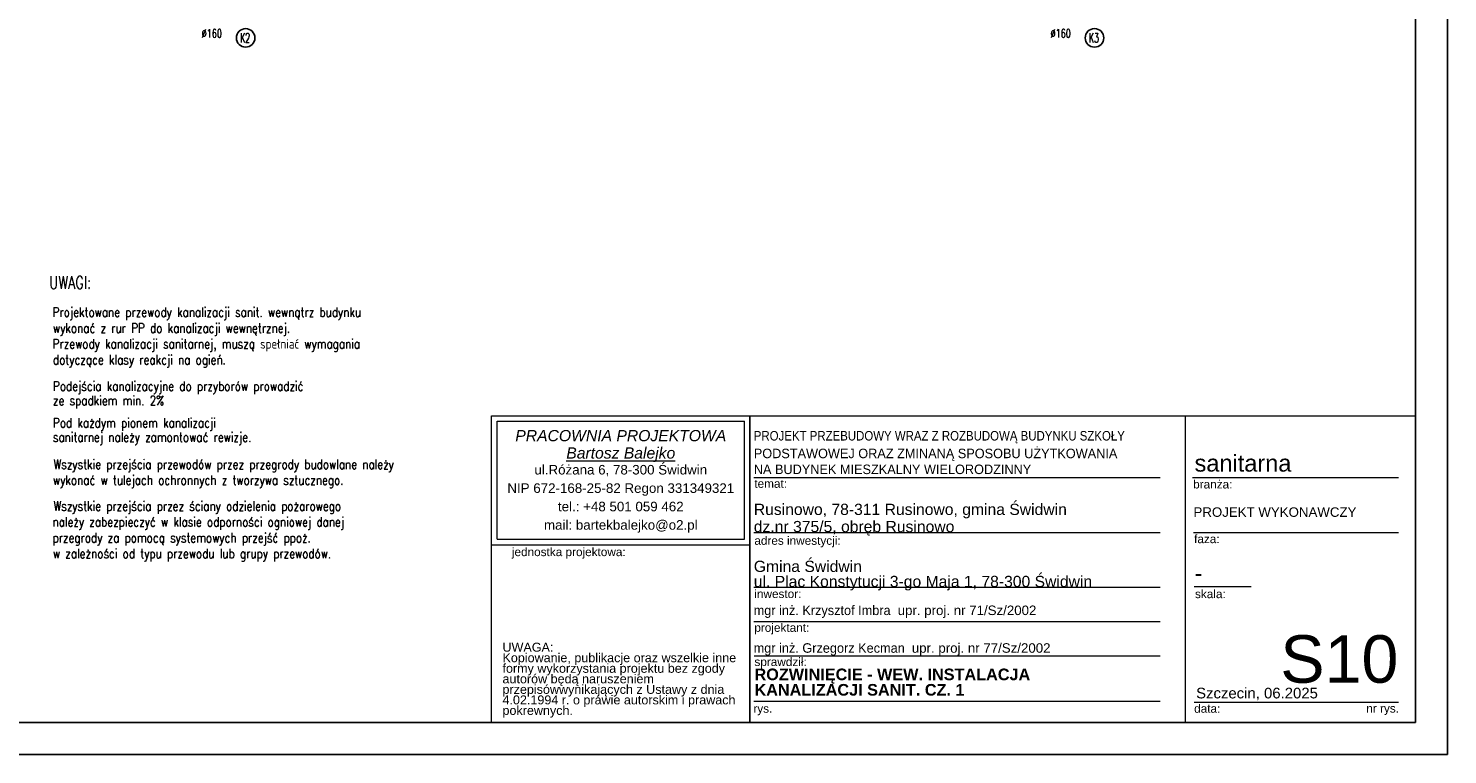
# Model space of a CAD drawing. Extents: x -220312 to -8310, y -91840 to 81907.
# Tile 10 of 128: x -124306 to -97420, y -58245 to -44486. Entities that reach past the tile are written whole.
import ezdxf

# ---------------------------------------------------------------- set-up
doc = ezdxf.new("R2010")
doc.units = 0
doc.header["$MEASUREMENT"] = 0
for name, color, linetype, lineweight in [('#ks', 34, 'Continuous', 30), ('ARCH TABELA_Nr_Pióra__1', 7, 'Continuous', 25), ('ARCH TABELA_Nr_Pióra__21', 7, 'Continuous', 9), ('ARCH TABELA_Nr_Pióra__7', 7, 'Continuous', 13)]:
    doc.layers.add(name, color=color, linetype=linetype, lineweight=lineweight)
for name, color, linetype in [('#opisy', 252, 'Continuous'), ('_opis', 3, 'Continuous'), ('_TABELA', 7, 'Continuous')]:
    doc.layers.add(name, color=color, linetype=linetype)
doc.styles.add('GENERATED_STYLE_10', font='ariali.ttf')
doc.styles.add('GENERATED_STYLE_11', font='arialbd.ttf')
doc.styles.add('GENERATED_STYLE_7', font='txt')
doc.styles.add('GENERATED_STYLE_9', font='arial.ttf')
doc.styles.add('ROMANS', font='romans.shx', dxfattribs={"width": 0.85, "height": 0.11})

# ---------------------------------------------------------------- blocks, each defined once
blk = doc.blocks.new('A$C382C6C0C')
at = {"layer": '#ks', "color": 7, "lineweight": -3}
for p, q in [((3951.5, -2909), (3951.5, 61)), ((3890.5, -2848), (3890.5, 0)), ((0, -2848), (3890.5, -2848)), ((-248.5, -2909), (3951.5, -2909))]:
    blk.add_line(p, q, dxfattribs=at)

msp = doc.modelspace()

# ---------------------------------------------------------------- linework, layer by layer
at = {"color": 7, "lineweight": -3}
for centre in [(-120191, -44666), (-104110, -44666)]:
    msp.add_circle(centre, 176, dxfattribs=at)
at = {"layer": 'ARCH TABELA_Nr_Pióra__21', "linetype": 'Continuous'}
for p, q in [((-115530, -51824), (-110637, -51824)), ((-115530, -57635), (-115530, -51824)), ((-115530, -51824), (-98030, -51824)), ((-110637, -51824), (-110637, -57635)), ((-110637, -54271), (-110637, -51824)), ((-102392, -51824), (-102392, -57635)), ((-98030, -51824), (-98030, -57635)), ((-115424, -54164), (-115424, -51930)), ((-115424, -51930), (-110743, -51930)), ((-110743, -54164), (-110743, -51930)), ((-110637, -57635), (-110637, -52224)), ((-110564, -52994), (-102865, -52994)), ((-102253, -52994), (-98353, -52994)), ((-110564, -54034), (-102865, -54034)), ((-102235, -54034), (-98353, -54034)), ((-115530, -54271), (-110637, -54271)), ((-115424, -54164), (-110743, -54164)), ((-110564, -55074), (-102865, -55074)), ((-102223, -55057), (-101144, -55057)), ((-110564, -55722), (-102865, -55722)), ((-110554, -56371), (-102865, -56371)), ((-110564, -57235), (-102865, -57235)), ((-102223, -57253), (-99942, -57253)), ((-99942, -57253), (-98353, -57253)), ((-115530, -57635), (-110637, -57635)), ((-98030, -57635), (-110637, -57635))]:
    msp.add_line(p, q, dxfattribs=at)

# ---------------------------------------------------------------- block references
at = {"layer": '#ks', "color": 1, "lineweight": 35, "xscale": 10, "yscale": 10, "zscale": 10}
msp.add_blockref('A$C382C6C0C', (-136935, -29155), dxfattribs=at)

# ---------------------------------------------------------------- texts
at = {"layer": '#opisy', "color": 7, "style": 'ROMANS', "width": 0.8}
for s, p in [('Podejścia kanalizacyjne do przyborów prowadzić', (-123841, -51354)), ('ze spadkiem min. 2%%% ', (-123841, -51627))]:
    msp.add_text(s, height=180, dxfattribs=at).set_placement(p)
at = {"layer": '_opis', "color": 3, "lineweight": 30, "style": 'ROMANS', "width": 0.6}
for s, p in [('K2', (-120297, -44755)), ('K3', (-104216, -44755))]:
    msp.add_text(s, height=180, dxfattribs=at).set_placement(p)
at = {"layer": '_opis', "color": 7, "style": 'ROMANS', "width": 0.8}
for s, p in [('Projektowane przewody kanalizacji sanit. wewnątrz budynku', (-123847, -49953)), ('wykonać z rur PP do kanalizacji wewnętrznej.', (-123841, -50253)), ('Przewody kanalizacji sanitarnej, muszą spełniać wymagania', (-123847, -50553)), ('dotyczące klasy reakcji na ogień.', (-123841, -50853)), ('Pod każdym pionem kanalizacji', (-123841, -52050)), ('sanitarnej należy zamontować rewizje.', (-123841, -52321)), ('Wszystkie przejścia przewodów przez przegrody budowlane należy', (-123832, -52834)), ('wykonać w tulejach ochronnych z tworzywa sztucznego.', (-123841, -53134)), ('Wszystkie przejścia przez ściany odzielenia pożarowego', (-123832, -53626)), ('należy zabezpieczyć w klasie odporności ogniowej danej', (-123849, -53926)), ('przegrody za pomocą systemowych przejść ppoż. ', (-123849, -54226)), ('w zależności od typu przewodu lub grupy przewodów.', (-123841, -54526))]:
    msp.add_text(s, height=180, dxfattribs=at).set_placement(p)
at = {"layer": '_TABELA', "color": 7, "style": 'ROMANS'}
for s, height, width, p in [('%%C160', 160, 0.7, (-121023, -44661)), ('%%C160', 160, 0.7, (-104942, -44661)), ('UWAGI:', 240, 0.75, (-123911, -49420))]:
    msp.add_text(s, height=height, dxfattribs=dict(at, width=width)).set_placement(p)
at = {"layer": 'ARCH TABELA_Nr_Pióra__1', "color": 7, "linetype": 'Continuous', "style": 'GENERATED_STYLE_7', "width": 0.9}
msp.add_text('PROJEKT PRZEBUDOWY WRAZ Z ROZBUDOWĄ BUDYNKU SZKOŁY', height=180, dxfattribs=at).set_placement((-110564, -52294))
at = {"layer": 'ARCH TABELA_Nr_Pióra__1', "color": 7, "linetype": 'Continuous', "style": 'GENERATED_STYLE_7'}
for s, p in [('PODSTAWOWEJ ORAZ ZMINANĄ SPOSOBU UŻYTKOWANIA', (-110564, -52629)), ('NA BUDYNEK MIESZKALNY WIELORODZINNY', (-110564, -52930))]:
    msp.add_text(s, height=180, dxfattribs=at).set_placement(p)
at = {"layer": 'ARCH TABELA_Nr_Pióra__1', "linetype": 'Continuous', "char_height": 220, "attachment_point": 1, "style": 'GENERATED_STYLE_11'}
for s, insert in [('ROZWINIĘCIE - WEW. INSTALACJA ', (-110551, -56615)), ('KANALIZACJI SANIT. CZ. 1', (-110551, -56907))]:
    msp.add_mtext(s, dxfattribs=dict(at, insert=insert))
at = {"layer": 'ARCH TABELA_Nr_Pióra__21', "linetype": 'Continuous', "insert": (-110564, -55135), "char_height": 212.77, "attachment_point": 7, "line_spacing_factor": 0.807442, "style": 'GENERATED_STYLE_9'}
msp.add_mtext('{Gmina Świdwin\\Pul. Plac Konstytucji 3-go Maja 1, 78-300 Świdwin}', dxfattribs=at)
at = {"layer": 'ARCH TABELA_Nr_Pióra__7', "linetype": 'Continuous'}
for s, insert, char_height, attachment_point, line_spacing_factor, style in [('{PRACOWNIA PROJEKTOWA\\P\\LBartosz Balejko}', (-113084, -52095), 212.77, 2, 0.926719, 'GENERATED_STYLE_10'), ('{Rusinowo, 78-311 Rusinowo, gmina Świdwin \\Pdz.nr 375/5, obręb Rusinowo}', (-110564, -54095), 212.77, 7, 0.918867, 'GENERATED_STYLE_9'), ('PROJEKT WYKONAWCZY', (-102235, -53560), 180, 1, 0.923713, 'GENERATED_STYLE_9')]:
    msp.add_mtext(s, dxfattribs=dict(at, insert=insert, char_height=char_height, attachment_point=attachment_point, line_spacing_factor=line_spacing_factor, style=style))
at = {"layer": 'ARCH TABELA_Nr_Pióra__7', "linetype": 'Continuous', "style": 'GENERATED_STYLE_9'}
for s, insert, char_height, attachment_point in [('sanitarna', (-102214, -52564), 319.2, 1), ('{temat:}', (-110554, -53030), 159.6, 1), ('{branża:}', (-102241, -53043), 159.6, 1), ('{adres inwestycji:}', (-110554, -54110), 159.58, 1), ('{faza:}', (-102223, -54079), 159.6, 1), ('{jednostka projektowa:}', (-115147, -54325), 159.58, 1), ('-', (-102216, -54645), 319, 1), ('{inwestor:}', (-110554, -55119), 159.58, 1), ('{skala:}', (-102206, -55121), 159.6, 1), ('{projektant:}', (-110554, -55759), 159.58, 1), ('S10', (-98353, -55983), 900, 3), ('{sprawdził:}', (-110552, -56407), 159.58, 1), ('Szczecin, 06.2025', (-102185, -56978), 202.13, 1), ('{rys.}', (-110572, -57292), 159.6, 1), ('{data:}', (-102222, -57292), 159.6, 1), ('{nr rys.}', (-98961, -57289), 159.6, 1)]:
    msp.add_mtext(s, dxfattribs=dict(at, insert=insert, char_height=char_height, attachment_point=attachment_point))
for s, insert, char_height, width, attachment_point, line_spacing_factor in [('{ul.Różana 6, 78-300 Świdwin\\PNIP 672-168-25-82 Regon 331349321\\Ptel.: +48 501 059 462\\Pmail: bartekbalejko@o2.pl}', (-113084, -52757), 180.85, 4680.85, 2, 1.156383), ('{UWAGA:\\PKopiowanie, publikacje oraz wszelkie inne formy wykorzystania projektu bez zgody autorów będą naruszeniem przepisówwynikających z Ustawy z dnia 4.02.1994 r. o prawie autorskim i prawach pokrewnych.}', (-115325, -56125), 170.213, 4483.41, 1, 0.703415)]:
    msp.add_mtext(s, dxfattribs=dict(at, insert=insert, char_height=char_height, width=width, attachment_point=attachment_point, line_spacing_factor=line_spacing_factor))
at = {"layer": 'ARCH TABELA_Nr_Pióra__7', "color": 0, "linetype": 'Continuous', "char_height": 180, "attachment_point": 1, "style": 'GENERATED_STYLE_7'}
for s, insert, width in [('mgr inż. Krzysztof Imbra  \\fArial|b0|i0|c238;upr. proj. nr 71/Sz/2002', (-110567, -55421), 7590.75), ('mgr inż. Grzegorz Kecman  \\fArial|b0|i0|c238;upr. proj. nr 77/Sz/2002', (-110567, -56135), 7371.6)]:
    msp.add_mtext(s, dxfattribs=dict(at, insert=insert, width=width))

doc.saveas('drawing.dxf')
